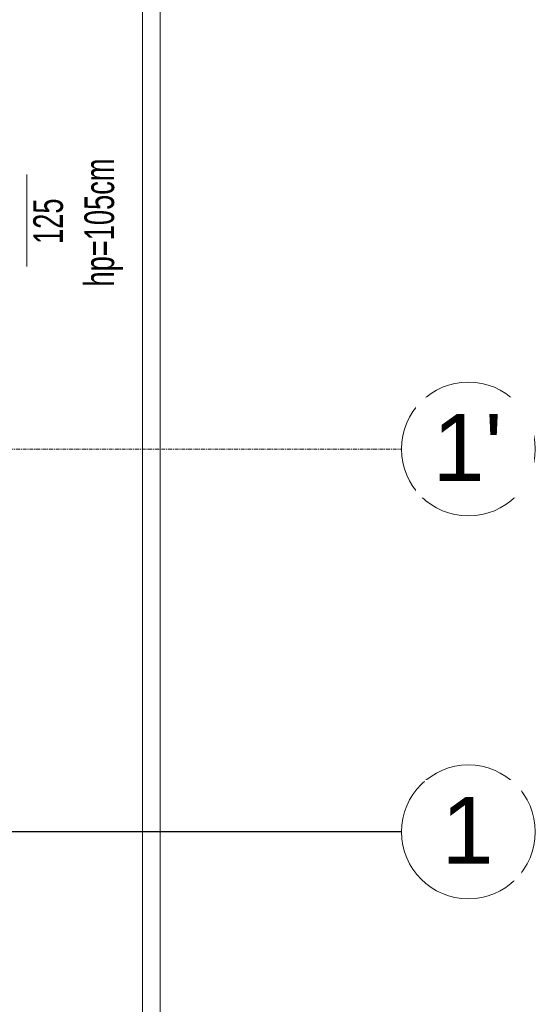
# Model space of a CAD drawing. Header units: millimetres. Extents: x -37728 to 44100, y 631619 to 691915.
# Tile 142 of 256: x 3505 to 5240, y 654702 to 658011. Entities that reach past the tile are written whole.
import ezdxf

# ---------------------------------------------------------------- set-up
doc = ezdxf.new("R2010")
doc.units = ezdxf.units.MM
doc.linetypes.add('Linia siatki', pattern=[2.2225, 1.27, -0.3175, 0.3175, -0.3175])
doc.layers.add('_help', color=31, linetype='Continuous', plot=False)
doc.layers.add('_XREF', color=7, linetype='Continuous')
for name, color, linetype, lineweight in [('A-GLAZ-IDEN', 252, 'Continuous', 5), ('A-WALL', 252, 'Continuous', 35), ('S-GRID', 252, 'Continuous', 5), ('S-GRID-IDEN', 252, 'Continuous', 5)]:
    doc.layers.add(name, color=color, linetype=linetype, lineweight=lineweight)
doc.styles.add('Arial Narrow_1', font='ARIALN.TTF', dxfattribs={"width": 0.8, "height": 10})
doc.styles.add('Arial_2', font='arial.ttf', dxfattribs={"height": 22.5})

# ---------------------------------------------------------------- blocks, each defined once
blk = doc.blocks.new('Siatka - M_Symbol siatki - okrąg mniejszy-7853319-__-00_00 Przyziemie PB')
at = {"layer": 'S-GRID-IDEN', "color": 252}
blk.add_circle((0, 0), 0.45, dxfattribs=at)
blk = doc.blocks.new('OOk oznaczenia okien __NL orneta - Oznaczenie okien standard-8779540-__-00_00 Przyziemie PB')
at = {"layer": 'A-GLAZ-IDEN', "color": 252}
blk.add_line((0, 0.3095), (0, -0.3095), dxfattribs=at)
blk = doc.blocks.new('A$C4e31ac75')
at = {"layer": 'A-WALL', "lineweight": 5}
for p, q in [((75.55, 859.65), (75.55, -76.1)), ((69.55, -70.1), (69.55, 853.65))]:
    blk.add_line(p, q, dxfattribs=at)
at = {"layer": 'S-GRID', "linetype": 'Linia siatki'}
for p, q in [((-1273.08, 128.67), (156.7, 128.67)), ((-1273.08, 0), (156.7, 0))]:
    blk.add_line(p, q, dxfattribs=at)
at = {"layer": 'A-GLAZ-IDEN', "xscale": 49.99999999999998, "yscale": 49.99999999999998, "zscale": 49.99999999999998}
blk.add_blockref('OOk oznaczenia okien __NL orneta - Oznaczenie okien standard-8779540-__-00_00 Przyziemie PB', (30.71, 205.44), dxfattribs=at)
at = {"layer": 'S-GRID-IDEN', "xscale": 49.99999999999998, "yscale": 49.99999999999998, "zscale": 49.99999999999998, "rotation": 269.9999999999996}
for p in [(179.2, 128.67), (179.2, 0)]:
    blk.add_blockref('Siatka - M_Symbol siatki - okrąg mniejszy-7853319-__-00_00 Przyziemie PB', p, dxfattribs=at)
at = {"layer": 'A-GLAZ-IDEN', "char_height": 10, "attachment_point": 1, "rotation": 90, "style": 'Arial Narrow_1'}
for s, insert, width in [('hp=105cm', (50.03, 183.28), 53.8734), ('125', (32.83, 197.57), 19.2405)]:
    blk.add_mtext(s, dxfattribs=dict(at, insert=insert, width=width))
at = {"layer": 'S-GRID-IDEN', "char_height": 22.5, "attachment_point": 1, "style": 'Arial_2', "bg_fill": 3, "box_fill_scale": 1.25, "bg_fill_color": 256, "bg_fill_true_color": 13158600, "bg_fill_transparency": 0}
for s, insert, width in [("1'", (167.17, 140.44), 28.4599), ('\\fArial|b0|i0|c238|p34|;1', (170.15, 11.76), 21.2447)]:
    blk.add_mtext(s, dxfattribs=dict(at, insert=insert, width=width))

msp = doc.modelspace()

# ---------------------------------------------------------------- block references
at = {"layer": '_XREF', "xscale": 10, "yscale": 10, "zscale": 10}
msp.add_blockref('A$C4e31ac75', (3222.8, 655281.1), dxfattribs=at)

# ---------------------------------------------------------------- next in the draw order: linework, layer by layer
at = {"layer": '_help'}
msp.add_lwpolyline([(4789.9, 655281.1), (3222.8, 655281.1), (3222.8, 653489.1)], dxfattribs=at)

doc.saveas('drawing.dxf')
